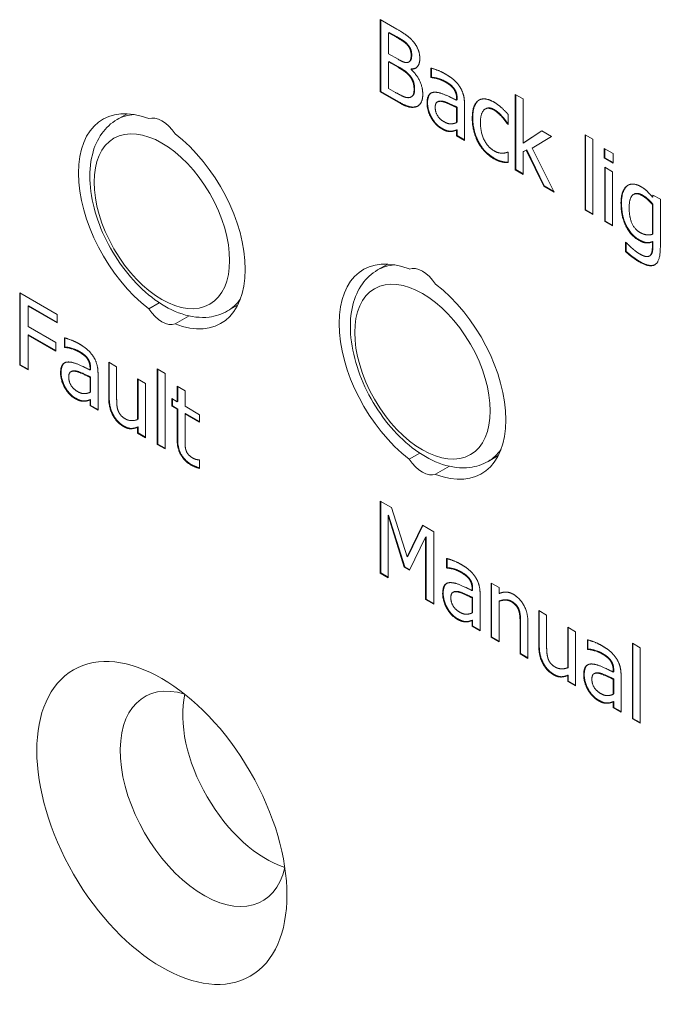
# Model space of a CAD drawing. Header units: millimetres. Extents: x 41 to 1655, y -379 to 1151.
# Tile 42 of 56: x 986 to 995, y 704 to 717. Entities that reach past the tile are written whole.
import ezdxf

# ---------------------------------------------------------------- set-up
doc = ezdxf.new("R2010")
doc.units = ezdxf.units.MM
doc.header["$LTSCALE"] = 4
doc.layers.add('가시적 모서리(ISO)', color=7, linetype='Continuous', lineweight=18)
doc.layers.add('가시적으로 접하는 모서리(ISO)', color=7, linetype='Continuous', lineweight=18)

msp = doc.modelspace()

# ---------------------------------------------------------------- linework, layer by layer
at = {"layer": '가시적 모서리(ISO)'}
for p, q in [((990.995, 717.171), (991.22, 717.041)), ((990.995, 716.191), (990.995, 717.171)), ((991.002, 716.195), (991.002, 717.167)), ((991.108, 716.994), (991.115, 716.998)), ((991.216, 716.932), (991.108, 716.994)), ((991.108, 716.994), (991.108, 716.708)), ((991.223, 716.936), (991.115, 716.998)), ((991.37, 716.818), (991.377, 716.822)), ((991.108, 716.708), (991.236, 716.634)), ((991.108, 716.599), (991.115, 716.603)), ((991.236, 716.525), (991.108, 716.599)), ((991.108, 716.599), (991.108, 716.237)), ((991.243, 716.529), (991.115, 716.603)), ((991.384, 716.597), (991.391, 716.601)), ((991.412, 716.5), (991.419, 716.504)), ((991.412, 716.5), (991.412, 716.495)), ((991.681, 716.388), (991.681, 716.514)), ((991.688, 716.392), (991.688, 716.512)), ((991.681, 716.388), (991.688, 716.392)), ((991.687, 716.385), (991.681, 716.388)), ((991.687, 716.385), (991.694, 716.389)), ((991.694, 716.389), (991.688, 716.392)), ((990.995, 716.191), (991.002, 716.195)), ((991.239, 716.05), (990.995, 716.191)), ((991.246, 716.054), (991.002, 716.195)), ((991.108, 716.237), (991.2, 716.184)), ((991.415, 716.123), (991.422, 716.127)), ((991.767, 716.053), (991.774, 716.057)), ((992.03, 716.077), (992.03, 716.101)), ((992.03, 716.077), (992.037, 716.081)), ((992.037, 716.081), (992.037, 716.105)), ((992.826, 716.157), (992.933, 716.096)), ((992.826, 715.134), (992.826, 716.157)), ((992.833, 715.138), (992.833, 716.153)), ((992.933, 716.096), (992.933, 715.497)), ((992.03, 715.979), (992.037, 715.983)), ((992.03, 715.775), (992.03, 715.979)), ((992.037, 715.779), (992.037, 715.983)), ((992.137, 716.034), (992.137, 715.532)), ((992.418, 715.958), (992.425, 715.962)), ((987.559, 715.895), (987.422, 715.816)), ((992.649, 715.847), (992.656, 715.851)), ((992.728, 715.886), (992.728, 715.747)), ((991.952, 715.654), (991.959, 715.658)), ((992.03, 715.775), (992.037, 715.779)), ((992.03, 715.672), (992.037, 715.676)), ((992.03, 715.594), (992.03, 715.672)), ((992.037, 715.598), (992.037, 715.676)), ((992.722, 715.751), (992.728, 715.754)), ((992.728, 715.747), (992.722, 715.751)), ((992.933, 715.497), (993.185, 715.662)), ((992.94, 715.501), (993.185, 715.662)), ((993.185, 715.662), (993.318, 715.585)), ((992.03, 715.594), (992.037, 715.598)), ((992.137, 715.532), (992.03, 715.594)), ((992.137, 715.54), (992.037, 715.598)), ((993.318, 715.585), (993.057, 715.429)), ((993.773, 715.61), (993.881, 715.548)), ((993.773, 714.587), (993.773, 715.61)), ((993.78, 714.591), (993.78, 715.606)), ((993.881, 715.548), (993.881, 714.525)), ((992.933, 715.497), (992.94, 715.501)), ((992.976, 715.402), (992.933, 715.379)), ((992.933, 715.379), (992.94, 715.383)), ((992.983, 715.406), (992.94, 715.383)), ((992.976, 715.402), (992.983, 715.406)), ((993.212, 714.911), (992.976, 715.402)), ((993.219, 714.915), (992.983, 715.406)), ((993.057, 715.429), (993.353, 714.829)), ((994.033, 715.423), (994.155, 715.353)), ((994.033, 715.294), (994.033, 715.423)), ((994.04, 715.298), (994.04, 715.419)), ((992.722, 715.374), (992.728, 715.371)), ((992.728, 715.371), (992.728, 715.232)), ((992.933, 715.379), (992.933, 715.072)), ((994.033, 715.294), (994.04, 715.298)), ((994.155, 715.224), (994.033, 715.294)), ((994.155, 715.232), (994.04, 715.298)), ((994.155, 715.353), (994.155, 715.224)), ((992.645, 715.241), (992.652, 715.245)), ((992.826, 715.134), (992.833, 715.138)), ((992.933, 715.072), (992.826, 715.134)), ((992.933, 715.08), (992.833, 715.138)), ((994.04, 715.168), (994.147, 715.106)), ((994.04, 714.433), (994.04, 715.168)), ((994.047, 714.437), (994.047, 715.164)), ((994.147, 715.106), (994.147, 714.371)), ((993.212, 714.911), (993.219, 714.915)), ((993.353, 714.829), (993.212, 714.911)), ((993.348, 714.841), (993.219, 714.915)), ((994.432, 714.8), (994.439, 714.804)), ((994.687, 714.764), (994.693, 714.791)), ((994.687, 714.764), (994.694, 714.768)), ((994.693, 714.791), (994.795, 714.733)), ((994.694, 714.768), (994.699, 714.788)), ((994.795, 714.733), (994.795, 714.082)), ((993.773, 714.587), (993.78, 714.591)), ((993.881, 714.525), (993.773, 714.587)), ((993.881, 714.533), (993.78, 714.591)), ((994.687, 714.663), (994.694, 714.667)), ((994.687, 714.259), (994.687, 714.663)), ((994.694, 714.263), (994.694, 714.667)), ((994.04, 714.433), (994.047, 714.437)), ((994.147, 714.371), (994.04, 714.433)), ((994.147, 714.379), (994.047, 714.437)), ((994.687, 714.259), (994.694, 714.263)), ((994.322, 714.153), (994.328, 714.149)), ((994.322, 714.024), (994.322, 714.153)), ((994.329, 714.028), (994.329, 714.148)), ((994.687, 714.157), (994.694, 714.161)), ((994.687, 714.093), (994.687, 714.157)), ((994.694, 714.097), (994.694, 714.161)), ((994.322, 714.024), (994.329, 714.028)), ((994.648, 713.964), (994.655, 713.968)), ((994.654, 713.969), (994.661, 713.973)), ((991.095, 713.854), (990.958, 713.774)), ((986.101, 713.464), (986.609, 713.171)), ((986.101, 712.484), (986.101, 713.464)), ((986.108, 712.489), (986.108, 713.46)), ((986.214, 713.283), (986.221, 713.287)), ((986.214, 713.283), (986.214, 713.007)), ((986.609, 713.055), (986.214, 713.283)), ((986.609, 713.063), (986.221, 713.287)), ((987.994, 713.33), (987.852, 713.248)), ((989.059, 713.297), (988.922, 713.218)), ((986.609, 713.171), (986.609, 713.055)), ((988.399, 713.151), (988.21, 713.042)), ((986.214, 713.007), (986.592, 712.789)), ((986.214, 712.891), (986.221, 712.895)), ((986.214, 712.891), (986.214, 712.419)), ((986.592, 712.673), (986.214, 712.891)), ((986.592, 712.681), (986.221, 712.895)), ((986.708, 712.727), (986.708, 712.854)), ((986.715, 712.731), (986.715, 712.852)), ((986.592, 712.789), (986.592, 712.673)), ((986.708, 712.727), (986.715, 712.731)), ((986.714, 712.724), (986.708, 712.727)), ((986.714, 712.724), (986.721, 712.728)), ((986.721, 712.728), (986.715, 712.731)), ((986.101, 712.484), (986.108, 712.489)), ((986.214, 712.419), (986.101, 712.484)), ((986.214, 712.428), (986.108, 712.489)), ((987.063, 712.421), (987.063, 712.444)), ((987.309, 712.522), (987.417, 712.46)), ((987.309, 712.045), (987.309, 712.522)), ((987.316, 712.049), (987.316, 712.518)), ((987.417, 712.46), (987.417, 712.041)), ((986.794, 712.392), (986.801, 712.396)), ((987.056, 712.417), (987.056, 712.44)), ((987.056, 712.417), (987.063, 712.421)), ((987.056, 712.318), (987.063, 712.322)), ((987.056, 712.114), (987.056, 712.318)), ((987.063, 712.118), (987.063, 712.322)), ((987.164, 712.374), (987.164, 711.871)), ((987.967, 712.431), (988.074, 712.369)), ((987.967, 711.407), (987.967, 712.431)), ((987.974, 711.411), (987.974, 712.427)), ((988.074, 712.369), (988.074, 711.345)), ((987.702, 712.295), (987.809, 712.234)), ((987.702, 711.746), (987.702, 712.295)), ((987.709, 711.75), (987.709, 712.291)), ((987.809, 712.234), (987.809, 711.498)), ((988.238, 712.197), (988.346, 712.135)), ((988.238, 711.986), (988.238, 712.197)), ((988.245, 711.99), (988.245, 712.193)), ((987.056, 712.114), (987.063, 712.118)), ((988.346, 712.135), (988.346, 711.924)), ((986.979, 711.993), (986.986, 711.997)), ((987.056, 712.011), (987.063, 712.015)), ((987.056, 711.933), (987.056, 712.011)), ((987.056, 711.933), (987.063, 711.937)), ((987.164, 711.871), (987.056, 711.933)), ((987.063, 711.937), (987.063, 712.015)), ((987.164, 711.879), (987.063, 711.937)), ((988.166, 712.028), (988.238, 711.986)), ((988.166, 711.925), (988.166, 712.028)), ((988.166, 711.925), (988.173, 711.929)), ((988.238, 711.883), (988.166, 711.925)), ((988.173, 711.929), (988.173, 712.023)), ((988.245, 711.887), (988.173, 711.929)), ((988.238, 711.986), (988.245, 711.99)), ((988.346, 711.924), (988.543, 711.81)), ((988.238, 711.883), (988.245, 711.887)), ((988.238, 711.476), (988.238, 711.883)), ((988.245, 711.48), (988.245, 711.887)), ((988.346, 711.821), (988.353, 711.826)), ((988.346, 711.821), (988.346, 711.471)), ((988.543, 711.708), (988.346, 711.821)), ((988.543, 711.716), (988.353, 711.826)), ((988.543, 711.81), (988.543, 711.708)), ((987.702, 711.746), (987.709, 711.75)), ((987.702, 711.641), (987.709, 711.645)), ((987.709, 711.564), (987.709, 711.645)), ((987.702, 711.56), (987.702, 711.641)), ((987.702, 711.56), (987.709, 711.564)), ((987.809, 711.498), (987.702, 711.56)), ((987.809, 711.506), (987.709, 711.564)), ((987.967, 711.407), (987.974, 711.411)), ((988.074, 711.345), (987.967, 711.407)), ((988.074, 711.354), (987.974, 711.411)), ((991.53, 711.289), (991.388, 711.207)), ((992.595, 711.255), (992.458, 711.176)), ((988.537, 711.196), (988.543, 711.192)), ((988.543, 711.192), (988.543, 711.081)), ((991.934, 711.11), (991.745, 711.001)), ((990.995, 710.639), (991.149, 710.55)), ((990.995, 709.659), (990.995, 710.639)), ((991.002, 709.663), (991.002, 710.635)), ((991.101, 710.442), (991.108, 710.446)), ((991.101, 710.442), (991.101, 709.598)), ((991.32, 709.741), (991.101, 710.442)), ((991.327, 709.745), (991.108, 710.446)), ((991.149, 710.55), (991.361, 709.882)), ((991.361, 709.882), (991.566, 710.309)), ((991.368, 709.886), (991.57, 710.307)), ((991.566, 710.309), (991.723, 710.219)), ((991.723, 710.219), (991.723, 709.239)), ((991.61, 710.148), (991.389, 709.702)), ((991.61, 710.148), (991.617, 710.152)), ((991.61, 709.304), (991.61, 710.148)), ((991.617, 709.308), (991.617, 710.152)), ((991.361, 709.882), (991.368, 709.886)), ((991.893, 709.734), (991.893, 709.86)), ((991.9, 709.738), (991.9, 709.858)), ((990.995, 709.659), (991.002, 709.663)), ((991.101, 709.598), (990.995, 709.659)), ((991.101, 709.606), (991.002, 709.663)), ((991.32, 709.741), (991.327, 709.745)), ((991.389, 709.702), (991.32, 709.741)), ((991.392, 709.708), (991.327, 709.745)), ((991.893, 709.734), (991.9, 709.738)), ((991.899, 709.73), (991.893, 709.734)), ((991.899, 709.73), (991.906, 709.734)), ((991.906, 709.734), (991.9, 709.738)), ((992.499, 709.526), (992.606, 709.464)), ((992.499, 708.791), (992.499, 709.526)), ((992.506, 708.795), (992.506, 709.522)), ((991.979, 709.399), (991.986, 709.403)), ((992.241, 709.423), (992.241, 709.447)), ((992.241, 709.423), (992.248, 709.427)), ((992.248, 709.427), (992.248, 709.451)), ((992.349, 709.38), (992.349, 708.878)), ((992.606, 709.464), (992.606, 709.382)), ((991.61, 709.304), (991.617, 709.308)), ((991.723, 709.239), (991.61, 709.304)), ((991.723, 709.247), (991.617, 709.308)), ((992.241, 709.325), (992.248, 709.329)), ((992.241, 709.12), (992.241, 709.325)), ((992.248, 709.125), (992.248, 709.329)), ((992.606, 709.278), (992.614, 709.282)), ((992.606, 709.278), (992.606, 708.729)), ((992.241, 709.12), (992.248, 709.125)), ((993.145, 709.153), (993.252, 709.091)), ((993.145, 708.676), (993.145, 709.153)), ((993.152, 708.68), (993.152, 709.149)), ((992.164, 708.999), (992.171, 709.003)), ((992.241, 709.017), (992.248, 709.021)), ((992.241, 708.939), (992.241, 709.017)), ((992.248, 708.944), (992.248, 709.021)), ((992.892, 708.564), (992.892, 708.983)), ((992.899, 708.568), (992.899, 708.987)), ((992.999, 708.979), (992.999, 708.502)), ((993.252, 709.091), (993.252, 708.672)), ((992.241, 708.939), (992.248, 708.944)), ((992.349, 708.878), (992.241, 708.939)), ((992.349, 708.886), (992.248, 708.944)), ((993.538, 708.926), (993.645, 708.864)), ((993.538, 708.377), (993.538, 708.926)), ((993.545, 708.381), (993.545, 708.922)), ((993.645, 708.864), (993.645, 708.129)), ((992.499, 708.791), (992.506, 708.795)), ((992.606, 708.729), (992.499, 708.791)), ((992.606, 708.737), (992.506, 708.795)), ((993.806, 708.629), (993.806, 708.755)), ((993.813, 708.633), (993.813, 708.753)), ((994.415, 708.708), (994.522, 708.646)), ((994.415, 707.685), (994.415, 708.708)), ((994.422, 707.689), (994.422, 708.704)), ((993.806, 708.629), (993.813, 708.633)), ((993.813, 708.625), (993.806, 708.629)), ((993.82, 708.63), (993.813, 708.633)), ((993.813, 708.625), (993.82, 708.63)), ((994.522, 708.646), (994.522, 707.623)), ((992.892, 708.564), (992.899, 708.568)), ((992.999, 708.502), (992.892, 708.564)), ((992.999, 708.51), (992.899, 708.568)), ((993.538, 708.377), (993.545, 708.381)), ((994.155, 708.318), (994.155, 708.342)), ((994.155, 708.318), (994.162, 708.322)), ((994.162, 708.322), (994.162, 708.346)), ((993.538, 708.272), (993.545, 708.276)), ((993.538, 708.191), (993.538, 708.272)), ((993.538, 708.191), (993.545, 708.195)), ((993.645, 708.129), (993.538, 708.191)), ((993.545, 708.195), (993.545, 708.276)), ((993.645, 708.137), (993.545, 708.195)), ((993.893, 708.294), (993.9, 708.298)), ((994.155, 708.22), (994.162, 708.224)), ((994.155, 708.016), (994.155, 708.22)), ((994.162, 708.02), (994.162, 708.224)), ((994.262, 708.275), (994.262, 707.773)), ((994.155, 708.016), (994.162, 708.02)), ((994.155, 707.912), (994.162, 707.917)), ((994.155, 707.835), (994.155, 707.912)), ((994.162, 707.839), (994.162, 707.917)), ((994.077, 707.895), (994.084, 707.899)), ((994.155, 707.835), (994.162, 707.839)), ((994.262, 707.773), (994.155, 707.835)), ((994.262, 707.781), (994.162, 707.839)), ((994.415, 707.685), (994.422, 707.689)), ((994.522, 707.623), (994.415, 707.685)), ((994.522, 707.631), (994.422, 707.689))]:
    msp.add_line(p, q, dxfattribs=at)
for centre, major_axis, start_param, end_param in [((988.031, 714.435), (-0.8, 1.386), 5.656534, 8.480633), ((988.031, 715.472), (-0.2, 0.346), 4.813239, 6.182335), ((988.031, 714.435), (0.8, -1.386), 5.656534, 8.480633), ((991.567, 712.394), (-0.8, 1.386), 5.656534, 8.480633), ((991.567, 713.431), (-0.2, 0.346), 4.813239, 6.182335), ((991.567, 712.394), (0.8, -1.386), 5.656534, 8.480633), ((988.031, 713.398), (0.2, -0.346), 4.813239, 6.182335), ((991.567, 711.357), (0.2, -0.346), 4.813239, 6.182335), ((988.597, 706.597), (-0.8, 1.386), 5.724195, 9.983768), ((989.445, 707.087), (0.8, -1.386), 3.700583, 5.724195)]:
    msp.add_ellipse(centre, major_axis=major_axis, ratio=0.57735, start_param=start_param, end_param=end_param, dxfattribs=at)
msp.add_ellipse((988.031, 706.27), major_axis=(1.2, -2.078), ratio=0.57735, dxfattribs=at)
for points in [[(991.22, 717.041), (991.311, 716.988), (991.402, 716.922), (991.443, 716.872)], [(991.37, 716.818), (991.343, 716.851), (991.276, 716.897), (991.216, 716.932)], [(991.377, 716.822), (991.35, 716.855), (991.283, 716.902), (991.223, 716.936)], [(991.443, 716.872), (991.489, 716.818), (991.531, 716.703), (991.531, 716.641)], [(991.413, 716.69), (991.413, 716.725), (991.393, 716.789), (991.37, 716.818)], [(991.421, 716.694), (991.421, 716.729), (991.4, 716.794), (991.377, 716.822)], [(991.236, 716.634), (991.289, 716.603), (991.339, 716.587), (991.366, 716.591)], [(991.366, 716.591), (991.392, 716.595), (991.413, 716.644), (991.413, 716.69)], [(991.531, 716.641), (991.531, 716.572), (991.468, 716.498), (991.412, 716.5)], [(991.385, 716.414), (991.358, 716.445), (991.295, 716.491), (991.236, 716.525)], [(991.392, 716.418), (991.365, 716.449), (991.302, 716.495), (991.243, 716.529)], [(991.412, 716.495), (991.488, 716.427), (991.571, 716.253), (991.571, 716.159)], [(991.478, 716.516), (991.453, 716.503), (991.419, 716.504)], [(991.681, 716.514), (991.711, 716.507), (991.821, 716.467), (991.876, 716.435)], [(991.453, 716.222), (991.453, 716.277), (991.426, 716.365), (991.385, 716.414)], [(991.46, 716.226), (991.46, 716.281), (991.433, 716.369), (991.392, 716.418)], [(991.875, 716.326), (991.838, 716.348), (991.737, 716.38), (991.687, 716.385)], [(991.882, 716.33), (991.845, 716.352), (991.744, 716.384), (991.694, 716.389)], [(991.986, 716.237), (991.966, 716.264), (991.906, 716.308), (991.875, 716.326)], [(991.876, 716.435), (991.942, 716.397), (992.032, 716.321), (992.067, 716.27)], [(991.993, 716.241), (991.973, 716.268), (991.914, 716.312), (991.882, 716.33)], [(991.392, 716.114), (991.424, 716.122), (991.453, 716.17), (991.453, 716.222)], [(991.629, 716.038), (991.629, 716.114), (991.685, 716.19), (991.746, 716.186)], [(991.746, 716.186), (991.799, 716.183), (991.945, 716.121), (992.03, 716.077)], [(992.03, 716.101), (992.03, 716.144), (992.007, 716.21), (991.986, 716.237)], [(992.037, 716.105), (992.037, 716.148), (992.014, 716.214), (991.993, 716.241)], [(992.067, 716.27), (992.102, 716.219), (992.137, 716.103), (992.137, 716.034)], [(991.2, 716.184), (991.274, 716.141), (991.359, 716.108), (991.392, 716.114)], [(991.49, 715.993), (991.442, 715.978), (991.333, 716.004), (991.246, 716.054)], [(991.571, 716.159), (991.571, 716.086), (991.523, 716.002), (991.483, 715.989)], [(991.838, 716.059), (991.796, 716.069), (991.74, 716.038), (991.74, 715.982)], [(992.03, 715.979), (991.991, 715.997), (991.875, 716.051), (991.838, 716.059)], [(992.037, 715.983), (991.998, 716.001), (991.882, 716.055), (991.845, 716.063)], [(992.243, 715.836), (992.243, 715.933), (992.288, 716.049), (992.326, 716.074)], [(992.25, 715.84), (992.25, 715.937), (992.295, 716.053), (992.333, 716.079)], [(992.326, 716.074), (992.364, 716.101), (992.476, 716.088), (992.54, 716.051)], [(992.333, 716.079), (992.335, 716.08), (992.338, 716.082)], [(991.483, 715.989), (991.435, 715.974), (991.325, 716), (991.239, 716.05)], [(991.506, 715.999), (991.498, 715.996), (991.49, 715.993)], [(991.686, 715.837), (991.66, 715.882), (991.629, 715.988), (991.629, 716.038)], [(991.693, 715.841), (991.667, 715.886), (991.636, 715.992), (991.636, 716.042)], [(991.74, 715.982), (991.74, 715.919), (991.802, 715.819), (991.861, 715.785)], [(992.538, 715.944), (992.455, 715.992), (992.354, 715.905), (992.354, 715.772)], [(992.545, 715.948), (992.473, 715.99), (992.425, 715.962)], [(992.649, 715.847), (992.626, 715.873), (992.566, 715.928), (992.538, 715.944)], [(992.54, 716.051), (992.593, 716.02), (992.69, 715.93), (992.728, 715.886)], [(992.656, 715.851), (992.634, 715.877), (992.573, 715.932), (992.545, 715.948)], [(991.823, 715.693), (991.783, 715.715), (991.713, 715.79), (991.686, 715.837)], [(991.83, 715.697), (991.79, 715.719), (991.72, 715.794), (991.693, 715.841)], [(991.861, 715.785), (991.911, 715.756), (991.994, 715.758), (992.03, 715.775)], [(992.326, 715.5), (992.287, 715.57), (992.243, 715.739), (992.243, 715.836)], [(992.333, 715.504), (992.294, 715.574), (992.25, 715.743), (992.25, 715.84)], [(992.722, 715.751), (992.71, 715.768), (992.675, 715.818), (992.649, 715.847)], [(991.952, 715.654), (991.924, 715.652), (991.871, 715.665), (991.823, 715.693)], [(991.959, 715.658), (991.931, 715.657), (991.878, 715.669), (991.83, 715.697)], [(992.03, 715.672), (992.017, 715.668), (991.973, 715.654), (991.952, 715.654)], [(992.037, 715.676), (992.024, 715.672), (991.98, 715.658), (991.959, 715.658)], [(992.354, 715.772), (992.354, 715.643), (992.452, 715.441), (992.538, 715.391)], [(992.54, 715.282), (992.474, 715.32), (992.365, 715.43), (992.326, 715.5)], [(992.548, 715.286), (992.482, 715.324), (992.372, 715.434), (992.333, 715.504)], [(992.538, 715.391), (992.591, 715.361), (992.686, 715.356), (992.722, 715.374)], [(992.645, 715.241), (992.617, 715.247), (992.574, 715.263), (992.54, 715.282)], [(992.652, 715.245), (992.625, 715.251), (992.581, 715.267), (992.548, 715.286)], [(992.728, 715.232), (992.712, 715.232), (992.664, 715.235), (992.645, 715.241)], [(994.261, 714.68), (994.261, 714.772), (994.306, 714.887), (994.343, 714.916)], [(994.268, 714.684), (994.268, 714.776), (994.313, 714.891), (994.35, 714.92)], [(994.343, 714.916), (994.378, 714.942), (994.477, 714.937), (994.529, 714.906)], [(994.35, 714.92), (994.354, 714.922), (994.357, 714.925)], [(994.529, 714.906), (994.579, 714.878), (994.651, 714.809), (994.687, 714.764)], [(994.546, 714.785), (994.465, 714.832), (994.372, 714.748), (994.372, 714.619)], [(994.553, 714.789), (994.483, 714.83), (994.439, 714.804)], [(994.687, 714.663), (994.647, 714.708), (994.58, 714.766), (994.546, 714.785)], [(994.694, 714.667), (994.654, 714.712), (994.587, 714.77), (994.553, 714.789)], [(994.498, 714.181), (994.389, 714.244), (994.261, 714.505), (994.261, 714.68)], [(994.505, 714.185), (994.397, 714.248), (994.268, 714.509), (994.268, 714.684)], [(994.372, 714.619), (994.372, 714.496), (994.442, 714.328), (994.522, 714.282)], [(994.687, 714.157), (994.644, 714.138), (994.561, 714.145), (994.498, 714.181)], [(994.694, 714.161), (994.651, 714.142), (994.568, 714.149), (994.505, 714.185)], [(994.522, 714.282), (994.564, 714.257), (994.652, 714.245), (994.687, 714.259)], [(994.328, 714.149), (994.339, 714.138), (994.381, 714.096), (994.407, 714.073)], [(994.407, 714.073), (994.437, 714.047), (994.487, 714.008), (994.517, 713.991)], [(994.795, 714.082), (994.795, 713.894), (994.654, 713.801), (994.508, 713.885)], [(994.654, 713.969), (994.673, 713.985), (994.687, 714.047), (994.687, 714.093)], [(994.661, 713.973), (994.68, 713.989), (994.694, 714.051), (994.694, 714.097)], [(994.508, 713.885), (994.462, 713.912), (994.364, 713.985), (994.322, 714.024)], [(994.516, 713.889), (994.469, 713.916), (994.371, 713.99), (994.329, 714.028)], [(994.517, 713.991), (994.566, 713.962), (994.635, 713.953), (994.654, 713.969)], [(994.655, 713.968), (994.658, 713.97), (994.661, 713.973)], [(994.723, 713.847), (994.652, 713.81), (994.516, 713.889)], [(986.708, 712.854), (986.737, 712.846), (986.848, 712.806), (986.902, 712.775)], [(986.902, 712.665), (986.865, 712.687), (986.764, 712.719), (986.714, 712.724)], [(986.909, 712.67), (986.872, 712.691), (986.771, 712.724), (986.721, 712.728)], [(986.902, 712.775), (986.968, 712.737), (987.058, 712.661), (987.094, 712.609)], [(987.013, 712.577), (986.992, 712.604), (986.933, 712.647), (986.902, 712.665)], [(987.02, 712.581), (986.999, 712.608), (986.94, 712.651), (986.909, 712.67)], [(987.063, 712.444), (987.063, 712.487), (987.041, 712.554), (987.02, 712.581)], [(987.094, 712.609), (987.129, 712.559), (987.164, 712.443), (987.164, 712.374)], [(986.656, 712.377), (986.656, 712.453), (986.712, 712.529), (986.772, 712.525)], [(986.772, 712.525), (986.826, 712.523), (986.972, 712.46), (987.056, 712.417)], [(987.056, 712.44), (987.056, 712.483), (987.034, 712.55), (987.013, 712.577)], [(986.713, 712.176), (986.687, 712.221), (986.656, 712.328), (986.656, 712.377)], [(986.72, 712.18), (986.694, 712.225), (986.663, 712.332), (986.663, 712.381)], [(986.865, 712.398), (986.823, 712.408), (986.767, 712.377), (986.767, 712.322)], [(986.767, 712.322), (986.767, 712.258), (986.829, 712.158), (986.888, 712.124)], [(987.056, 712.318), (987.018, 712.336), (986.902, 712.39), (986.865, 712.398)], [(987.063, 712.322), (987.025, 712.34), (986.909, 712.394), (986.872, 712.402)], [(986.849, 712.032), (986.81, 712.054), (986.739, 712.13), (986.713, 712.176)], [(986.856, 712.036), (986.817, 712.059), (986.746, 712.134), (986.72, 712.18)], [(986.888, 712.124), (986.938, 712.095), (987.021, 712.097), (987.056, 712.114)], [(987.367, 711.799), (987.34, 711.849), (987.309, 711.97), (987.309, 712.045)], [(987.374, 711.803), (987.347, 711.853), (987.316, 711.974), (987.316, 712.049)], [(986.979, 711.993), (986.95, 711.992), (986.898, 712.004), (986.849, 712.032)], [(986.986, 711.997), (986.958, 711.996), (986.905, 712.008), (986.856, 712.036)], [(987.056, 712.011), (987.043, 712.007), (986.999, 711.993), (986.979, 711.993)], [(987.063, 712.015), (987.05, 712.011), (987.006, 711.997), (986.986, 711.997)], [(987.417, 712.041), (987.417, 711.982), (987.424, 711.901), (987.437, 711.865)], [(987.509, 711.651), (987.468, 711.675), (987.394, 711.749), (987.367, 711.799)], [(987.516, 711.655), (987.475, 711.679), (987.401, 711.753), (987.374, 711.803)], [(987.437, 711.865), (987.45, 711.829), (987.495, 711.777), (987.537, 711.752)], [(987.702, 711.641), (987.653, 711.62), (987.564, 711.619), (987.509, 711.651)], [(987.709, 711.645), (987.66, 711.624), (987.571, 711.623), (987.516, 711.655)], [(987.537, 711.752), (987.576, 711.73), (987.665, 711.73), (987.702, 711.746)], [(988.424, 711.129), (988.337, 711.18), (988.238, 711.351), (988.238, 711.476)], [(988.431, 711.133), (988.344, 711.184), (988.245, 711.355), (988.245, 711.48)], [(988.346, 711.471), (988.346, 711.416), (988.349, 711.353), (988.361, 711.32)], [(988.361, 711.32), (988.37, 711.291), (988.414, 711.243), (988.451, 711.222)], [(988.543, 711.081), (988.513, 711.089), (988.451, 711.114), (988.424, 711.129)], [(988.451, 711.222), (988.477, 711.207), (988.526, 711.197), (988.537, 711.196)], [(991.893, 709.86), (991.922, 709.853), (992.033, 709.812), (992.087, 709.781)], [(992.087, 709.781), (992.153, 709.743), (992.243, 709.667), (992.279, 709.616)], [(992.087, 709.672), (992.05, 709.693), (991.949, 709.726), (991.899, 709.73)], [(992.094, 709.676), (992.057, 709.697), (991.956, 709.73), (991.906, 709.734)], [(992.198, 709.583), (992.177, 709.61), (992.118, 709.654), (992.087, 709.672)], [(992.205, 709.587), (992.184, 709.614), (992.125, 709.658), (992.094, 709.676)], [(991.841, 709.383), (991.841, 709.46), (991.897, 709.535), (991.957, 709.531)], [(991.957, 709.531), (992.011, 709.529), (992.157, 709.466), (992.241, 709.423)], [(992.241, 709.447), (992.241, 709.49), (992.219, 709.556), (992.198, 709.583)], [(992.248, 709.451), (992.248, 709.494), (992.226, 709.56), (992.205, 709.587)], [(992.279, 709.616), (992.314, 709.565), (992.349, 709.449), (992.349, 709.38)], [(991.898, 709.182), (991.872, 709.227), (991.841, 709.334), (991.841, 709.383)], [(991.905, 709.187), (991.879, 709.231), (991.848, 709.338), (991.848, 709.387)], [(992.05, 709.405), (992.008, 709.414), (991.952, 709.384), (991.952, 709.328)], [(992.241, 709.325), (992.203, 709.343), (992.087, 709.396), (992.05, 709.405)], [(992.248, 709.329), (992.21, 709.347), (992.094, 709.4), (992.057, 709.409)], [(992.606, 709.382), (992.655, 709.404), (992.747, 709.403), (992.8, 709.373)], [(992.8, 709.373), (992.893, 709.319), (992.999, 709.115), (992.999, 708.979)], [(991.952, 709.328), (991.952, 709.265), (992.014, 709.165), (992.073, 709.13)], [(992.772, 709.272), (992.732, 709.295), (992.647, 709.294), (992.606, 709.278)], [(992.779, 709.276), (992.739, 709.299), (992.654, 709.298), (992.614, 709.282)], [(992.871, 709.159), (992.858, 709.195), (992.811, 709.249), (992.772, 709.272)], [(992.878, 709.163), (992.865, 709.199), (992.818, 709.253), (992.779, 709.276)], [(992.034, 709.038), (991.995, 709.061), (991.924, 709.136), (991.898, 709.182)], [(992.041, 709.042), (992.002, 709.065), (991.931, 709.14), (991.905, 709.187)], [(992.073, 709.13), (992.123, 709.101), (992.206, 709.104), (992.241, 709.12)], [(992.892, 708.983), (992.892, 709.034), (992.884, 709.126), (992.871, 709.159)], [(992.899, 708.987), (992.899, 709.038), (992.891, 709.13), (992.878, 709.163)], [(992.164, 708.999), (992.135, 708.998), (992.083, 709.011), (992.034, 709.038)], [(992.171, 709.003), (992.143, 709.002), (992.09, 709.015), (992.041, 709.042)], [(992.241, 709.017), (992.228, 709.014), (992.184, 708.999), (992.164, 708.999)], [(992.248, 709.021), (992.235, 709.018), (992.191, 709.003), (992.171, 709.003)], [(993.806, 708.755), (993.836, 708.748), (993.947, 708.708), (994.001, 708.676)], [(993.203, 708.43), (993.175, 708.48), (993.145, 708.601), (993.145, 708.676)], [(993.21, 708.434), (993.182, 708.484), (993.152, 708.605), (993.152, 708.68)], [(993.252, 708.672), (993.252, 708.613), (993.26, 708.532), (993.273, 708.496)], [(994, 708.567), (993.963, 708.589), (993.863, 708.621), (993.813, 708.625)], [(994.007, 708.571), (993.97, 708.593), (993.87, 708.625), (993.82, 708.63)], [(994.001, 708.676), (994.067, 708.638), (994.157, 708.562), (994.193, 708.511)], [(994.119, 708.482), (994.098, 708.509), (994.039, 708.553), (994.007, 708.571)], [(993.273, 708.496), (993.286, 708.459), (993.331, 708.407), (993.373, 708.383)], [(994.112, 708.478), (994.091, 708.505), (994.032, 708.549), (994, 708.567)], [(994.155, 708.342), (994.155, 708.385), (994.132, 708.451), (994.112, 708.478)], [(994.162, 708.346), (994.162, 708.389), (994.139, 708.455), (994.119, 708.482)], [(994.193, 708.511), (994.228, 708.46), (994.262, 708.344), (994.262, 708.275)], [(993.344, 708.282), (993.303, 708.306), (993.229, 708.38), (993.203, 708.43)], [(993.351, 708.286), (993.31, 708.31), (993.237, 708.384), (993.21, 708.434)], [(993.373, 708.383), (993.412, 708.361), (993.5, 708.361), (993.538, 708.377)], [(993.755, 708.278), (993.755, 708.355), (993.811, 708.431), (993.871, 708.427)], [(993.964, 708.3), (993.921, 708.309), (993.866, 708.279), (993.866, 708.223)], [(993.871, 708.427), (993.925, 708.424), (994.07, 708.361), (994.155, 708.318)], [(994.162, 708.224), (994.124, 708.242), (994.007, 708.296), (993.971, 708.304)], [(993.538, 708.272), (993.488, 708.251), (993.399, 708.25), (993.344, 708.282)], [(993.545, 708.276), (993.495, 708.255), (993.406, 708.254), (993.351, 708.286)], [(993.811, 708.078), (993.786, 708.122), (993.755, 708.229), (993.755, 708.278)], [(993.818, 708.082), (993.793, 708.127), (993.762, 708.233), (993.762, 708.283)], [(993.866, 708.223), (993.866, 708.16), (993.927, 708.06), (993.987, 708.026)], [(994.155, 708.22), (994.117, 708.238), (994, 708.292), (993.964, 708.3)], [(993.948, 707.933), (993.909, 707.956), (993.838, 708.031), (993.811, 708.078)], [(993.955, 707.938), (993.916, 707.96), (993.845, 708.035), (993.818, 708.082)], [(994.077, 707.895), (994.049, 707.893), (993.996, 707.906), (993.948, 707.933)], [(994.084, 707.899), (994.056, 707.897), (994.003, 707.91), (993.955, 707.938)], [(993.987, 708.026), (994.037, 707.997), (994.119, 707.999), (994.155, 708.016)], [(994.155, 707.912), (994.142, 707.909), (994.098, 707.895), (994.077, 707.895)], [(994.162, 707.917), (994.149, 707.913), (994.105, 707.899), (994.084, 707.899)]]:
    msp.add_open_spline(points, degree=2, dxfattribs=at)
for points, degree, knots in [([(991.391, 716.601), (991.403, 716.609), (991.421, 716.648), (991.421, 716.694)], 2, [0.378378, 0.378378, 0.378378, 1, 2, 2, 2]), ([(991.422, 716.127), (991.437, 716.136), (991.46, 716.174), (991.46, 716.226)], 2, [0.4, 0.4, 0.4, 1, 2, 2, 2]), ([(991.636, 716.042), (991.636, 716.118), (991.673, 716.168), (991.685, 716.175)], 2, [0, 0, 0, 1, 1.314825, 1.314825, 1.314825]), ([(991.845, 716.063), (991.803, 716.073), (991.775, 716.057), (991.774, 716.057)], 2, [0, 0, 0, 1, 1.014085, 1.014085, 1.014085]), ([(987.422, 715.816), (987.341, 715.769), (987.271, 715.703), (987.155, 715.542), (987.113, 715.444), (987.057, 715.217), (987.047, 715.084), (987.066, 714.803), (987.096, 714.653), (987.191, 714.356), (987.255, 714.208), (987.412, 713.929), (987.504, 713.797), (987.707, 713.561), (987.819, 713.456), (988.054, 713.285), (988.179, 713.218), (988.427, 713.137), (988.552, 713.121), (988.76, 713.146), (988.846, 713.173), (988.922, 713.218)], 3, [2.356194, 2.356194, 2.356194, 2.356194, 2.613278, 2.613278, 2.89503, 2.89503, 3.221992, 3.221992, 3.564879, 3.564879, 3.905057, 3.905057, 4.243189, 4.243189, 4.582908, 4.582908, 4.92581, 4.92581, 5.256303, 5.256303, 5.497787, 5.497787, 5.497787, 5.497787]), ([(992.728, 715.756), (992.717, 715.773), (992.682, 715.822), (992.656, 715.851)], 2, [0.037375, 0.037375, 0.037375, 1, 2, 2, 2]), ([(992.728, 715.236), (992.714, 715.236), (992.671, 715.239), (992.652, 715.245)], 2, [0.211844, 0.211844, 0.211844, 1, 2, 2, 2]), ([(990.958, 713.774), (990.877, 713.727), (990.806, 713.662), (990.691, 713.501), (990.649, 713.403), (990.592, 713.175), (990.583, 713.043), (990.602, 712.762), (990.632, 712.612), (990.726, 712.315), (990.791, 712.167), (990.947, 711.888), (991.039, 711.756), (991.243, 711.52), (991.354, 711.415), (991.59, 711.244), (991.714, 711.177), (991.962, 711.096), (992.087, 711.079), (992.296, 711.105), (992.382, 711.132), (992.458, 711.176)], 3, [2.356194, 2.356194, 2.356194, 2.356194, 2.613278, 2.613278, 2.89503, 2.89503, 3.221992, 3.221992, 3.564879, 3.564879, 3.905057, 3.905057, 4.243189, 4.243189, 4.582908, 4.582908, 4.92581, 4.92581, 5.256303, 5.256303, 5.497787, 5.497787, 5.497787, 5.497787]), ([(986.663, 712.381), (986.663, 712.457), (986.7, 712.507), (986.712, 712.515)], 2, [0, 0, 0, 1, 1.314825, 1.314825, 1.314825]), ([(986.872, 712.402), (986.83, 712.412), (986.801, 712.396), (986.801, 712.396)], 2, [0, 0, 0, 1, 1.014085, 1.014085, 1.014085]), ([(988.543, 711.087), (988.516, 711.095), (988.458, 711.118), (988.431, 711.133)], 2, [0.116701, 0.116701, 0.116701, 1, 2, 2, 2]), ([(991.848, 709.387), (991.848, 709.464), (991.885, 709.513), (991.897, 709.521)], 2, [0, 0, 0, 1, 1.314825, 1.314825, 1.314825]), ([(992.057, 709.409), (992.015, 709.418), (991.986, 709.403), (991.986, 709.403)], 2, [0, 0, 0, 1, 1.014085, 1.014085, 1.014085]), ([(993.762, 708.283), (993.762, 708.359), (993.799, 708.409), (993.811, 708.416)], 2, [0, 0, 0, 1, 1.314825, 1.314825, 1.314825]), ([(993.971, 708.304), (993.928, 708.314), (993.9, 708.298), (993.9, 708.298)], 2, [0, 0, 0, 1, 1.014085, 1.014085, 1.014085])]:
    msp.add_open_spline(points, degree=degree, knots=knots, dxfattribs=at)
at = {"layer": '가시적으로 접하는 모서리(ISO)'}
for p, q in [((991.216, 716.932), (991.223, 716.936)), ((991.413, 716.69), (991.421, 716.694)), ((991.236, 716.525), (991.243, 716.529)), ((991.385, 716.414), (991.392, 716.418)), ((991.875, 716.326), (991.882, 716.33)), ((991.453, 716.222), (991.46, 716.226)), ((991.986, 716.237), (991.993, 716.241)), ((991.239, 716.05), (991.246, 716.054)), ((991.838, 716.059), (991.845, 716.063)), ((992.03, 716.101), (992.037, 716.105)), ((992.326, 716.074), (992.333, 716.079)), ((991.483, 715.989), (991.49, 715.993)), ((991.629, 716.038), (991.636, 716.042)), ((992.538, 715.944), (992.545, 715.948)), ((991.686, 715.837), (991.693, 715.841)), ((992.243, 715.836), (992.25, 715.84)), ((991.823, 715.693), (991.83, 715.697)), ((992.326, 715.5), (992.333, 715.504)), ((992.54, 715.282), (992.548, 715.286)), ((994.343, 714.916), (994.35, 714.92)), ((994.546, 714.785), (994.553, 714.789)), ((994.261, 714.68), (994.268, 714.684)), ((994.498, 714.181), (994.505, 714.185)), ((994.687, 714.093), (994.694, 714.097)), ((994.508, 713.885), (994.516, 713.889)), ((986.902, 712.665), (986.909, 712.67)), ((987.013, 712.577), (987.02, 712.581)), ((987.056, 712.44), (987.063, 712.444)), ((986.656, 712.377), (986.663, 712.381)), ((986.865, 712.398), (986.872, 712.402)), ((986.713, 712.176), (986.72, 712.18)), ((987.309, 712.045), (987.316, 712.049)), ((986.849, 712.032), (986.856, 712.036)), ((987.367, 711.799), (987.374, 711.803)), ((987.509, 711.651), (987.516, 711.655)), ((988.238, 711.476), (988.245, 711.48)), ((988.424, 711.129), (988.431, 711.133)), ((992.087, 709.672), (992.094, 709.676)), ((992.198, 709.583), (992.205, 709.587)), ((991.841, 709.383), (991.848, 709.387)), ((992.05, 709.405), (992.057, 709.409)), ((992.241, 709.447), (992.248, 709.451)), ((992.772, 709.272), (992.779, 709.276)), ((991.898, 709.182), (991.905, 709.187)), ((992.871, 709.159), (992.878, 709.163)), ((992.034, 709.038), (992.041, 709.042)), ((992.892, 708.983), (992.899, 708.987)), ((993.145, 708.676), (993.152, 708.68)), ((994, 708.567), (994.007, 708.571)), ((994.112, 708.478), (994.119, 708.482)), ((993.203, 708.43), (993.21, 708.434)), ((993.964, 708.3), (993.971, 708.304)), ((994.155, 708.342), (994.162, 708.346)), ((993.344, 708.282), (993.351, 708.286)), ((993.755, 708.278), (993.762, 708.283)), ((993.811, 708.078), (993.818, 708.082)), ((993.948, 707.933), (993.955, 707.938))]:
    msp.add_line(p, q, dxfattribs=at)
for centre, major_axis, start_param, end_param in [((988.172, 714.517), (-0.75, 1.299), 6.008694, 6.283185), ((991.708, 712.475), (-0.75, 1.299), 6.008694, 6.283185), ((988.172, 714.517), (0.75, -1.299), 0, 0.274492), ((991.708, 712.475), (0.75, -1.299), 0, 0.274492)]:
    msp.add_ellipse(centre, major_axis=major_axis, ratio=0.57735, start_param=start_param, end_param=end_param, dxfattribs=at)
for centre in [(988.031, 714.435), (991.567, 712.394)]:
    msp.add_ellipse(centre, major_axis=(-0.65, 1.126), ratio=0.57735, dxfattribs=at)

doc.saveas('drawing.dxf')
